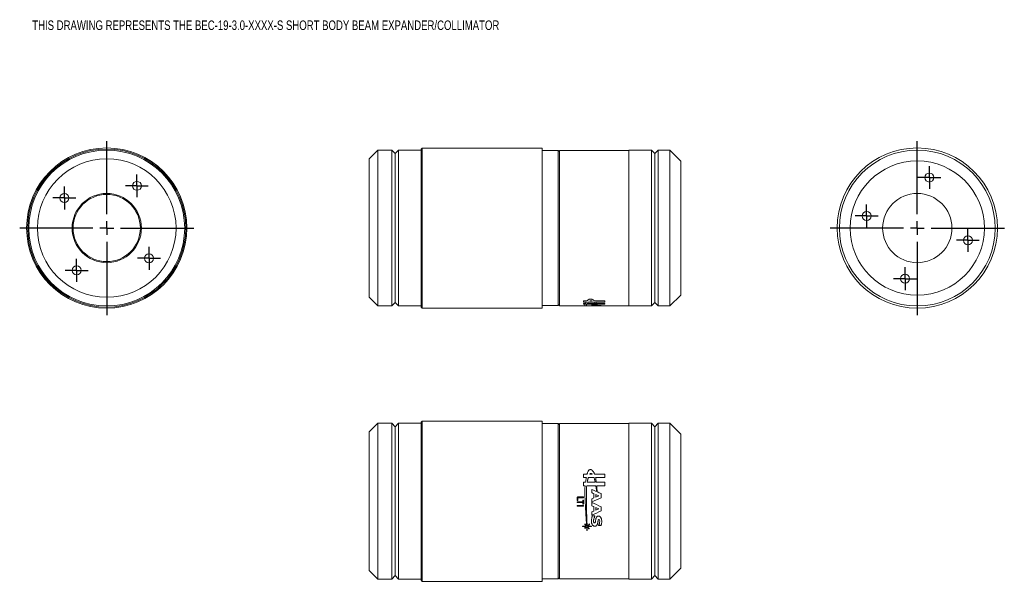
# Model space of a CAD drawing. Header units: inches. Extents: x 1.3 to 15.5, y 1.5 to 9.6.
import ezdxf

# ---------------------------------------------------------------- set-up
doc = ezdxf.new("R2010")
doc.units = ezdxf.units.IN
doc.header["$MEASUREMENT"] = 0
doc.layers.add('FORMAT', color=7, linetype='Continuous')
doc.styles.add('SLDTEXTSTYLE0', font='TXT', dxfattribs={"width": 0.75})

# ---------------------------------------------------------------- blocks, each defined once
blk = doc.blocks.new('SW_CENTERMARKSYMBOL_0')
at = {"layer": 'FORMAT', "color": 0}
for p, q in [((0, 0.2), (0, 1.2565)), ((-0.2, 0), (-1.2565, 0)), ((0, 0), (-0.1, 0)), ((0, 0), (0, 0.1)), ((0, 0), (0, -0.1)), ((0, 0), (0.1, 0)), ((0.2, 0), (1.2565, 0)), ((0, -0.2), (0, -1.2565))]:
    blk.add_line(p, q, dxfattribs=at)
blk = doc.blocks.new('SW_CENTERMARKSYMBOL_1')
at = {"layer": 'FORMAT', "color": 0}
for p, q in [((0, 0.1), (0, 0.165)), ((-0.1, 0), (-0.165, 0)), ((0, 0), (-0.1, 0)), ((0, 0), (0, 0.1)), ((0, 0), (0, -0.1)), ((0, 0), (0.1, 0)), ((0.1, 0), (0.165, 0)), ((0, -0.1), (0, -0.165))]:
    blk.add_line(p, q, dxfattribs=at)
blk = doc.blocks.new('SW_CENTERMARKSYMBOL_2')
at = {"layer": 'FORMAT', "color": 0}
for p, q in [((0, 0.1), (0, 0.165)), ((-0.1, 0), (-0.165, 0)), ((0, 0), (-0.1, 0)), ((0, 0), (0, 0.1)), ((0, 0), (0, -0.1)), ((0, 0), (0.1, 0)), ((0.1, 0), (0.165, 0)), ((0, -0.1), (0, -0.165))]:
    blk.add_line(p, q, dxfattribs=at)
blk = doc.blocks.new('SW_CENTERMARKSYMBOL_3')
at = {"layer": 'FORMAT', "color": 0}
for p, q in [((0, 0.1), (0, 0.165)), ((-0.1, 0), (-0.165, 0)), ((0, 0), (-0.1, 0)), ((0, 0), (0, 0.1)), ((0, 0), (0, -0.1)), ((0, 0), (0.1, 0)), ((0.1, 0), (0.165, 0)), ((0, -0.1), (0, -0.165))]:
    blk.add_line(p, q, dxfattribs=at)
blk = doc.blocks.new('SW_CENTERMARKSYMBOL_4')
at = {"layer": 'FORMAT', "color": 0}
for p, q in [((0, 0.1), (0, 0.165)), ((-0.1, 0), (-0.165, 0)), ((0, 0), (-0.1, 0)), ((0, 0), (0, 0.1)), ((0, 0), (0, -0.1)), ((0, 0), (0.1, 0)), ((0.1, 0), (0.165, 0)), ((0, -0.1), (0, -0.165))]:
    blk.add_line(p, q, dxfattribs=at)
blk = doc.blocks.new('SW_CENTERMARKSYMBOL_5')
at = {"layer": 'FORMAT', "color": 0}
for p, q in [((0, 0.2), (0, 1.2565)), ((-0.2, 0), (-1.2565, 0)), ((0, 0), (-0.1, 0)), ((0, 0), (0, 0.1)), ((0, 0), (0, -0.1)), ((0, 0), (0.1, 0)), ((0.2, 0), (1.2565, 0)), ((0, -0.2), (0, -1.2565))]:
    blk.add_line(p, q, dxfattribs=at)
blk = doc.blocks.new('SW_CENTERMARKSYMBOL_6')
at = {"layer": 'FORMAT', "color": 0}
for p, q in [((0, 0.1), (0, 0.165)), ((-0.1, 0), (-0.165, 0)), ((0, 0), (-0.1, 0)), ((0, 0), (0, 0.1)), ((0, 0), (0, -0.1)), ((0, 0), (0.1, 0)), ((0.1, 0), (0.165, 0)), ((0, -0.1), (0, -0.165))]:
    blk.add_line(p, q, dxfattribs=at)
blk = doc.blocks.new('SW_CENTERMARKSYMBOL_7')
at = {"layer": 'FORMAT', "color": 0}
for p, q in [((0, 0.1), (0, 0.165)), ((-0.1, 0), (-0.165, 0)), ((0, 0), (-0.1, 0)), ((0, 0), (0, 0.1)), ((0, 0), (0, -0.1)), ((0, 0), (0.1, 0)), ((0.1, 0), (0.165, 0)), ((0, -0.1), (0, -0.165))]:
    blk.add_line(p, q, dxfattribs=at)
blk = doc.blocks.new('SW_CENTERMARKSYMBOL_8')
at = {"layer": 'FORMAT', "color": 0}
for p, q in [((0, 0.1), (0, 0.165)), ((-0.1, 0), (-0.165, 0)), ((0, 0), (-0.1, 0)), ((0, 0), (0, 0.1)), ((0, 0), (0, -0.1)), ((0, 0), (0.1, 0)), ((0.1, 0), (0.165, 0)), ((0, -0.1), (0, -0.165))]:
    blk.add_line(p, q, dxfattribs=at)
blk = doc.blocks.new('SW_CENTERMARKSYMBOL_9')
at = {"layer": 'FORMAT', "color": 0}
for p, q in [((0, 0.1), (0, 0.165)), ((-0.1, 0), (-0.165, 0)), ((0, 0), (-0.1, 0)), ((0, 0), (0, 0.1)), ((0, 0), (0, -0.1)), ((0, 0), (0.1, 0)), ((0.1, 0), (0.165, 0)), ((0, -0.1), (0, -0.165))]:
    blk.add_line(p, q, dxfattribs=at)

msp = doc.modelspace()

# ---------------------------------------------------------------- linework, layer by layer
at = {"color": 7, "linetype": 'Continuous', "lineweight": 15}
for p, q in [((6.474, 7.739), (6.349, 7.614)), ((6.674, 7.739), (6.474, 7.739)), ((6.474, 5.489), (6.474, 7.739)), ((6.724, 7.689), (6.674, 7.739)), ((6.674, 5.489), (6.674, 7.739)), ((6.774, 7.739), (6.724, 7.689)), ((6.724, 5.539), (6.724, 7.689)), ((7.099, 7.739), (6.774, 7.739)), ((6.774, 5.489), (6.774, 7.739)), ((7.114, 7.77), (7.099, 7.755)), ((7.099, 5.472), (7.099, 7.755)), ((8.844, 7.77), (7.114, 7.77)), ((7.114, 7.77), (7.114, 5.457)), ((8.844, 5.457), (8.844, 7.77)), ((9.079, 7.734), (8.844, 7.734)), ((9.094, 7.719), (9.079, 7.734)), ((9.079, 6.792), (9.079, 7.734)), ((10.097, 7.736), (9.094, 7.736)), ((9.094, 7.736), (9.094, 5.491)), ((10.422, 7.739), (10.097, 7.739)), ((10.097, 7.739), (10.097, 7.573)), ((10.472, 7.689), (10.422, 7.739)), ((10.422, 7.739), (10.422, 7.573)), ((10.522, 7.739), (10.472, 7.689)), ((10.472, 7.689), (10.472, 7.53)), ((10.691, 7.739), (10.522, 7.739)), ((10.522, 7.739), (10.522, 7.573)), ((10.847, 7.582), (10.691, 7.739)), ((10.691, 7.739), (10.691, 7.573)), ((6.349, 5.614), (6.349, 7.614)), ((10.097, 7.573), (10.097, 5.489)), ((10.422, 7.573), (10.422, 5.489)), ((10.522, 7.573), (10.522, 5.489)), ((10.691, 7.573), (10.691, 5.489)), ((10.847, 7.582), (10.847, 7.44)), ((10.472, 7.53), (10.472, 5.539)), ((10.847, 7.44), (10.847, 5.645)), ((9.079, 5.494), (9.079, 6.792)), ((6.349, 5.614), (6.474, 5.489)), ((9.496, 5.562), (9.441, 5.562)), ((9.441, 5.562), (9.441, 5.544)), ((9.441, 5.544), (9.484, 5.544)), ((9.595, 5.544), (9.511, 5.544)), ((9.533, 5.562), (9.567, 5.562)), ((9.752, 5.562), (9.602, 5.562)), ((9.617, 5.544), (9.752, 5.544)), ((9.752, 5.562), (9.752, 5.544)), ((10.691, 5.489), (10.847, 5.645)), ((6.474, 5.489), (6.674, 5.489)), ((6.674, 5.489), (6.724, 5.539)), ((6.724, 5.539), (6.774, 5.489)), ((6.774, 5.489), (7.099, 5.489)), ((7.099, 5.472), (7.114, 5.457)), ((7.114, 5.457), (8.844, 5.457)), ((8.844, 5.494), (9.079, 5.494)), ((9.079, 5.494), (9.094, 5.509)), ((9.094, 5.491), (9.435, 5.491)), ((9.352, 5.492), (9.352, 5.491)), ((9.352, 5.491), (9.361, 5.491)), ((9.442, 5.493), (9.36, 5.493)), ((9.361, 5.492), (9.361, 5.491)), ((9.361, 5.492), (9.442, 5.492)), ((9.435, 5.491), (9.443, 5.491)), ((9.443, 5.491), (9.435, 5.491)), ((9.435, 5.491), (9.435, 5.491)), ((9.472, 5.525), (9.441, 5.525)), ((9.441, 5.525), (9.441, 5.513)), ((9.441, 5.513), (9.465, 5.513)), ((9.442, 5.493), (9.442, 5.492)), ((9.443, 5.491), (9.467, 5.491)), ((9.443, 5.491), (9.443, 5.491)), ((9.467, 5.491), (9.484, 5.491)), ((9.484, 5.491), (9.561, 5.491)), ((9.489, 5.513), (9.621, 5.513)), ((9.496, 5.525), (9.612, 5.525)), ((9.561, 5.504), (9.561, 5.498)), ((9.561, 5.492), (9.561, 5.491)), ((9.561, 5.491), (9.588, 5.491)), ((9.588, 5.491), (9.7, 5.492)), ((9.588, 5.491), (10.097, 5.491)), ((9.59, 5.497), (9.59, 5.492)), ((9.62, 5.495), (9.62, 5.493)), ((9.752, 5.525), (9.628, 5.525)), ((9.634, 5.513), (9.752, 5.513)), ((9.7, 5.496), (9.7, 5.492)), ((9.752, 5.525), (9.752, 5.513)), ((10.097, 5.489), (10.422, 5.489)), ((10.422, 5.489), (10.472, 5.539)), ((10.472, 5.539), (10.522, 5.489)), ((10.522, 5.489), (10.691, 5.489)), ((6.474, 3.795), (6.349, 3.67)), ((6.674, 3.795), (6.474, 3.795)), ((6.474, 1.545), (6.474, 3.795)), ((6.724, 3.745), (6.674, 3.795)), ((6.674, 1.545), (6.674, 3.795)), ((6.774, 3.795), (6.724, 3.745)), ((6.724, 1.595), (6.724, 3.745)), ((7.099, 3.795), (6.774, 3.795)), ((6.774, 1.545), (6.774, 3.795)), ((7.114, 3.826), (7.099, 3.811)), ((7.099, 1.543), (7.099, 3.811)), ((8.844, 3.826), (7.114, 3.826)), ((7.114, 3.826), (7.114, 1.528)), ((8.844, 1.528), (8.844, 3.826)), ((9.079, 3.79), (8.844, 3.79)), ((9.094, 3.775), (9.079, 3.79)), ((9.079, 1.55), (9.079, 3.79)), ((10.097, 3.792), (9.094, 3.792)), ((9.094, 3.792), (9.094, 1.547)), ((10.422, 3.795), (10.097, 3.795)), ((10.097, 3.795), (10.097, 1.545)), ((10.472, 3.745), (10.422, 3.795)), ((10.422, 3.795), (10.422, 1.545)), ((10.522, 3.795), (10.472, 3.745)), ((10.472, 3.745), (10.472, 1.595)), ((10.691, 3.795), (10.522, 3.795)), ((10.522, 3.795), (10.522, 1.545)), ((10.847, 3.639), (10.691, 3.795)), ((10.691, 3.795), (10.691, 1.545)), ((6.349, 1.67), (6.349, 3.67)), ((10.847, 3.639), (10.847, 1.701)), ((9.496, 3.062), (9.441, 3.062)), ((9.441, 3.062), (9.441, 3.011)), ((9.441, 3.011), (9.484, 3.011)), ((9.595, 3.011), (9.511, 3.011)), ((9.533, 3.062), (9.567, 3.062)), ((9.752, 3.062), (9.602, 3.062)), ((9.617, 3.011), (9.752, 3.011)), ((9.752, 3.062), (9.752, 3.011)), ((9.472, 2.943), (9.441, 2.943)), ((9.441, 2.943), (9.441, 2.89)), ((9.441, 2.89), (9.465, 2.89)), ((9.489, 2.89), (9.621, 2.89)), ((9.496, 2.943), (9.612, 2.943)), ((9.752, 2.943), (9.628, 2.943)), ((9.634, 2.89), (9.752, 2.89)), ((9.752, 2.943), (9.752, 2.89)), ((9.352, 2.723), (9.352, 2.682)), ((9.442, 2.731), (9.36, 2.731)), ((9.361, 2.72), (9.361, 2.682)), ((9.361, 2.72), (9.442, 2.72)), ((9.442, 2.731), (9.442, 2.72)), ((9.561, 2.84), (9.561, 2.794)), ((9.561, 2.704), (9.561, 2.658)), ((9.59, 2.781), (9.59, 2.717)), ((9.62, 2.768), (9.62, 2.73)), ((9.7, 2.779), (9.7, 2.719)), ((9.352, 2.682), (9.361, 2.682)), ((9.435, 2.66), (9.352, 2.66)), ((9.352, 2.66), (9.352, 2.651)), ((9.352, 2.651), (9.435, 2.651)), ((9.443, 2.606), (9.352, 2.606)), ((9.352, 2.606), (9.352, 2.597)), ((9.352, 2.597), (9.443, 2.597)), ((9.443, 2.684), (9.435, 2.684)), ((9.435, 2.684), (9.435, 2.66)), ((9.435, 2.651), (9.435, 2.628)), ((9.435, 2.628), (9.443, 2.628)), ((9.443, 2.684), (9.443, 2.628)), ((9.443, 2.606), (9.443, 2.597)), ((9.59, 2.592), (9.59, 2.527)), ((9.7, 2.59), (9.7, 2.53)), ((9.561, 2.515), (9.561, 2.469)), ((9.606, 2.459), (9.571, 2.459)), ((9.484, 2.312), (9.427, 2.312)), ((9.427, 2.312), (9.427, 2.305)), ((9.427, 2.305), (9.483, 2.305)), ((9.463, 2.345), (9.463, 2.335)), ((9.499, 2.305), (9.557, 2.305)), ((9.557, 2.312), (9.504, 2.312)), ((9.557, 2.312), (9.557, 2.305)), ((9.658, 2.318), (9.693, 2.318)), ((9.49, 2.249), (9.494, 2.249)), ((6.349, 1.67), (6.474, 1.545)), ((6.674, 1.545), (6.724, 1.595)), ((6.724, 1.595), (6.774, 1.545)), ((9.079, 1.55), (9.094, 1.565)), ((10.422, 1.545), (10.472, 1.595)), ((10.472, 1.595), (10.522, 1.545)), ((10.691, 1.545), (10.847, 1.701)), ((6.474, 1.545), (6.674, 1.545)), ((6.774, 1.545), (7.099, 1.545)), ((7.099, 1.528), (7.099, 1.543)), ((7.099, 1.528), (7.114, 1.513)), ((7.114, 1.528), (7.114, 1.513)), ((7.114, 1.513), (8.844, 1.513)), ((8.844, 1.55), (9.079, 1.55)), ((8.844, 1.513), (8.844, 1.528)), ((9.094, 1.547), (10.097, 1.547)), ((10.097, 1.545), (10.422, 1.545)), ((10.522, 1.545), (10.691, 1.545))]:
    msp.add_line(p, q, dxfattribs=at)
for centre, radius in [((2.561, 6.614), 1.157), ((2.561, 6.614), 1.141), ((2.561, 6.614), 1.125), ((14.261, 6.614), 1.157), ((14.261, 6.614), 1.125), ((2.561, 6.614), 1), ((14.261, 6.614), 0.969), ((14.436, 7.344), 0.065), ((2.996, 7.224), 0.065), ((1.95, 7.049), 0.065), ((2.561, 6.614), 0.5), ((14.261, 6.614), 0.5), ((2.561, 6.614), 0.485), ((13.53, 6.789), 0.065), ((14.991, 6.438), 0.065), ((3.172, 6.178), 0.065), ((2.126, 6.003), 0.065), ((14.085, 5.883), 0.065)]:
    msp.add_circle(centre, radius, dxfattribs=at)
for points, knots in [([(9.484, 5.544), (9.483, 5.543), (9.481, 5.539), (9.478, 5.534), (9.475, 5.529), (9.473, 5.526), (9.472, 5.525)], [0, 0, 0, 0, 0.233849, 0.478438, 0.733809, 1, 1, 1, 1]), ([(9.602, 5.562), (9.601, 5.563), (9.599, 5.565), (9.595, 5.569), (9.591, 5.572), (9.586, 5.574), (9.579, 5.579), (9.571, 5.583), (9.562, 5.586), (9.557, 5.587), (9.552, 5.588), (9.544, 5.589), (9.536, 5.588), (9.529, 5.587), (9.523, 5.585), (9.517, 5.582), (9.51, 5.577), (9.504, 5.571), (9.499, 5.566), (9.497, 5.563), (9.496, 5.562)], [0, 0, 0, 0, 0.056149, 0.10914, 0.159075, 0.206081, 0.250308, 0.375214, 0.40874, 0.437764, 0.470164, 0.500217, 0.562368, 0.593835, 0.624849, 0.687216, 0.749766, 0.874839, 0.931874, 1, 1, 1, 1]), ([(9.511, 5.544), (9.51, 5.543), (9.508, 5.54), (9.505, 5.536), (9.502, 5.532), (9.499, 5.529), (9.497, 5.526), (9.496, 5.525)], [0, 0, 0, 0, 0.180642, 0.370906, 0.570853, 0.780536, 1, 1, 1, 1]), ([(9.567, 5.562), (9.566, 5.562), (9.565, 5.563), (9.562, 5.563), (9.559, 5.564), (9.555, 5.564), (9.55, 5.565), (9.545, 5.564), (9.541, 5.564), (9.537, 5.563), (9.534, 5.562), (9.533, 5.562)], [0, 0, 0, 0, 0.0853809, 0.1684863, 0.2502508, 0.3767006, 0.5002858, 0.6285942, 0.7500424, 0.8681599, 1, 1, 1, 1]), ([(9.612, 5.525), (9.612, 5.526), (9.61, 5.528), (9.608, 5.531), (9.604, 5.535), (9.6, 5.539), (9.597, 5.542), (9.595, 5.544)], [0, 0, 0, 0, 0.1764872, 0.34314, 0.5000213, 0.7574975, 1, 1, 1, 1]), ([(9.628, 5.525), (9.628, 5.526), (9.626, 5.529), (9.623, 5.534), (9.62, 5.539), (9.618, 5.543), (9.617, 5.544)], [0, 0, 0, 0, 0.24885, 0.500004, 0.769374, 1, 1, 1, 1]), ([(9.36, 5.493), (9.359, 5.493), (9.358, 5.493), (9.357, 5.493), (9.355, 5.493), (9.354, 5.493), (9.352, 5.493), (9.352, 5.492), (9.352, 5.492)], [0, 0, 0, 0, 0.129552, 0.253017, 0.375224, 0.501146, 0.748401, 1, 1, 1, 1]), ([(9.465, 5.513), (9.465, 5.511), (9.464, 5.507), (9.463, 5.502), (9.463, 5.498), (9.463, 5.495), (9.464, 5.493), (9.465, 5.492), (9.466, 5.491), (9.467, 5.491), (9.467, 5.491)], [0, 0, 0, 0, 0.151776, 0.291966, 0.437383, 0.585367, 0.728156, 0.833588, 0.947166, 1, 1, 1, 1]), ([(9.484, 5.491), (9.484, 5.491), (9.484, 5.491), (9.484, 5.493), (9.484, 5.495), (9.484, 5.497), (9.485, 5.499), (9.485, 5.502), (9.486, 5.505), (9.487, 5.509), (9.488, 5.511), (9.489, 5.513)], [0, 0, 0, 0, 0.126755, 0.274104, 0.43023, 0.529712, 0.621163, 0.714877, 0.810397, 0.903101, 1, 1, 1, 1]), ([(9.621, 5.513), (9.622, 5.512), (9.624, 5.509), (9.627, 5.505), (9.629, 5.502), (9.632, 5.501), (9.633, 5.5)], [0, 0, 0, 0, 0.250001, 0.500002, 0.769848, 1, 1, 1, 1]), ([(9.639, 5.499), (9.639, 5.5), (9.638, 5.501), (9.638, 5.503), (9.637, 5.506), (9.636, 5.509), (9.635, 5.511), (9.634, 5.513)], [0, 0, 0, 0, 0.180293, 0.346958, 0.500004, 0.749088, 1, 1, 1, 1]), ([(9.602, 3.062), (9.601, 3.065), (9.599, 3.071), (9.595, 3.079), (9.591, 3.087), (9.586, 3.094), (9.579, 3.105), (9.571, 3.114), (9.562, 3.121), (9.557, 3.124), (9.552, 3.126), (9.544, 3.127), (9.536, 3.126), (9.529, 3.124), (9.523, 3.12), (9.517, 3.112), (9.51, 3.1), (9.504, 3.087), (9.499, 3.073), (9.497, 3.066), (9.496, 3.062)], [0, 0, 0, 0, 0.056149, 0.10914, 0.159075, 0.206081, 0.250308, 0.375214, 0.40874, 0.437764, 0.470164, 0.500217, 0.562368, 0.593835, 0.624849, 0.687216, 0.749766, 0.874839, 0.931874, 1, 1, 1, 1]), ([(9.484, 3.011), (9.483, 3.006), (9.481, 2.995), (9.478, 2.978), (9.475, 2.961), (9.473, 2.949), (9.472, 2.943)], [0, 0, 0, 0, 0.233849, 0.478438, 0.733809, 1, 1, 1, 1]), ([(9.511, 3.011), (9.51, 3.007), (9.508, 2.998), (9.505, 2.986), (9.502, 2.972), (9.499, 2.958), (9.497, 2.948), (9.496, 2.943)], [0, 0, 0, 0, 0.180642, 0.370906, 0.570853, 0.780536, 1, 1, 1, 1]), ([(9.567, 3.062), (9.566, 3.063), (9.565, 3.064), (9.562, 3.066), (9.559, 3.067), (9.555, 3.069), (9.55, 3.069), (9.545, 3.069), (9.541, 3.068), (9.537, 3.065), (9.534, 3.063), (9.533, 3.062)], [0, 0, 0, 0, 0.0853809, 0.1684863, 0.2502508, 0.3767006, 0.5002858, 0.6285942, 0.7500424, 0.8681599, 1, 1, 1, 1]), ([(9.612, 2.943), (9.612, 2.947), (9.61, 2.955), (9.608, 2.966), (9.604, 2.979), (9.6, 2.994), (9.597, 3.005), (9.595, 3.011)], [0, 0, 0, 0, 0.1764872, 0.34314, 0.5000213, 0.7574975, 1, 1, 1, 1]), ([(9.628, 2.943), (9.628, 2.948), (9.626, 2.96), (9.623, 2.977), (9.62, 2.994), (9.618, 3.006), (9.617, 3.011)], [0, 0, 0, 0, 0.24885, 0.500004, 0.769374, 1, 1, 1, 1]), ([(9.465, 2.89), (9.465, 2.883), (9.464, 2.871), (9.464, 2.853), (9.463, 2.836), (9.463, 2.8), (9.463, 2.746), (9.466, 2.673), (9.471, 2.601), (9.475, 2.528), (9.478, 2.468), (9.481, 2.421), (9.483, 2.386), (9.486, 2.352), (9.487, 2.329), (9.488, 2.317)], [0, 0, 0, 0, 0.03613, 0.062507, 0.092577, 0.125016, 0.250005, 0.374997, 0.499991, 0.624985, 0.749979, 0.815423, 0.87499, 0.933971, 1, 1, 1, 1]), ([(9.495, 2.315), (9.495, 2.322), (9.495, 2.334), (9.494, 2.357), (9.492, 2.385), (9.491, 2.42), (9.49, 2.456), (9.488, 2.492), (9.488, 2.528), (9.487, 2.564), (9.486, 2.6), (9.485, 2.637), (9.484, 2.685), (9.484, 2.746), (9.485, 2.806), (9.486, 2.848), (9.487, 2.872), (9.488, 2.884), (9.489, 2.89)], [0, 0, 0, 0, 0.0361041, 0.0625037, 0.1250066, 0.1875083, 0.2500106, 0.3125127, 0.3750146, 0.4375165, 0.5000184, 0.5625204, 0.6250222, 0.7500084, 0.8749937, 0.9374967, 0.9687464, 1, 1, 1, 1]), ([(9.621, 2.89), (9.622, 2.883), (9.624, 2.87), (9.627, 2.849), (9.629, 2.828), (9.632, 2.815), (9.633, 2.808)], [0, 0, 0, 0, 0.250001, 0.500002, 0.769848, 1, 1, 1, 1]), ([(9.639, 2.806), (9.639, 2.811), (9.638, 2.821), (9.638, 2.835), (9.637, 2.851), (9.636, 2.869), (9.635, 2.883), (9.634, 2.89)], [0, 0, 0, 0, 0.180293, 0.346958, 0.500004, 0.749088, 1, 1, 1, 1]), ([(9.36, 2.731), (9.359, 2.731), (9.358, 2.731), (9.357, 2.73), (9.355, 2.73), (9.354, 2.728), (9.352, 2.726), (9.352, 2.724), (9.352, 2.723)], [0, 0, 0, 0, 0.129552, 0.253017, 0.375224, 0.501146, 0.748401, 1, 1, 1, 1]), ([(9.571, 2.459), (9.57, 2.454), (9.567, 2.446), (9.563, 2.43), (9.559, 2.41), (9.557, 2.385), (9.558, 2.364), (9.562, 2.349), (9.566, 2.337), (9.572, 2.326), (9.581, 2.317), (9.59, 2.311), (9.598, 2.309), (9.607, 2.308), (9.616, 2.31), (9.624, 2.313), (9.634, 2.32), (9.642, 2.333), (9.647, 2.349), (9.65, 2.361), (9.651, 2.371), (9.652, 2.379), (9.653, 2.385), (9.653, 2.39), (9.654, 2.394), (9.655, 2.398), (9.656, 2.401), (9.658, 2.404), (9.66, 2.406), (9.663, 2.407), (9.666, 2.407), (9.669, 2.405), (9.671, 2.403), (9.674, 2.397), (9.677, 2.388), (9.677, 2.375), (9.675, 2.363), (9.673, 2.351), (9.67, 2.339), (9.664, 2.328), (9.66, 2.321), (9.658, 2.318)], [0, 0, 0, 0, 0.036297, 0.062233, 0.124467, 0.190468, 0.248947, 0.280304, 0.311217, 0.342513, 0.373687, 0.40509, 0.420875, 0.436748, 0.468693, 0.48463, 0.500318, 0.562885, 0.590317, 0.625109, 0.656255, 0.671858, 0.687431, 0.699825, 0.709074, 0.718388, 0.726915, 0.734692, 0.743078, 0.750396, 0.758344, 0.766037, 0.773904, 0.781995, 0.813073, 0.843936, 0.87542, 0.906761, 0.937728, 0.968727, 1, 1, 1, 1]), ([(9.693, 2.318), (9.695, 2.321), (9.698, 2.329), (9.703, 2.344), (9.707, 2.364), (9.707, 2.389), (9.703, 2.41), (9.698, 2.426), (9.693, 2.437), (9.685, 2.447), (9.674, 2.454), (9.661, 2.457), (9.65, 2.456), (9.642, 2.453), (9.638, 2.449), (9.634, 2.444), (9.629, 2.436), (9.625, 2.427), (9.62, 2.411), (9.617, 2.397), (9.616, 2.384), (9.615, 2.378), (9.614, 2.372), (9.613, 2.366), (9.611, 2.362), (9.608, 2.359), (9.604, 2.358), (9.601, 2.357), (9.597, 2.358), (9.595, 2.36), (9.592, 2.363), (9.589, 2.368), (9.588, 2.374), (9.588, 2.38), (9.588, 2.387), (9.588, 2.393), (9.589, 2.401), (9.592, 2.411), (9.595, 2.423), (9.6, 2.435), (9.603, 2.447), (9.605, 2.455), (9.606, 2.459)], [0, 0, 0, 0, 0.031161, 0.062278, 0.124536, 0.186814, 0.249049, 0.282516, 0.311435, 0.342739, 0.374051, 0.405524, 0.436971, 0.452601, 0.468081, 0.482407, 0.499545, 0.53072, 0.561907, 0.624305, 0.639782, 0.655203, 0.670806, 0.686817, 0.699306, 0.708718, 0.718372, 0.726279, 0.734183, 0.74198, 0.750168, 0.765572, 0.781429, 0.797587, 0.813311, 0.828704, 0.844113, 0.87535, 0.906688, 0.937767, 0.96884, 1, 1, 1, 1])]:
    msp.add_open_spline(points, degree=3, knots=knots, dxfattribs=at)
for points in [[(9.633, 5.5), (9.609, 5.501), (9.585, 5.502), (9.561, 5.504)], [(9.561, 5.498), (9.57, 5.498), (9.58, 5.497), (9.59, 5.497)], [(9.59, 5.492), (9.58, 5.492), (9.57, 5.492), (9.561, 5.492)], [(9.664, 5.494), (9.649, 5.494), (9.635, 5.495), (9.62, 5.495)], [(9.62, 5.493), (9.635, 5.493), (9.649, 5.493), (9.664, 5.494)], [(9.7, 5.496), (9.68, 5.497), (9.659, 5.498), (9.639, 5.499)], [(9.633, 2.808), (9.609, 2.819), (9.585, 2.829), (9.561, 2.84)], [(9.561, 2.794), (9.57, 2.79), (9.58, 2.785), (9.59, 2.781)], [(9.561, 2.658), (9.607, 2.678), (9.654, 2.698), (9.7, 2.719)], [(9.59, 2.717), (9.58, 2.712), (9.57, 2.708), (9.561, 2.704)], [(9.664, 2.749), (9.649, 2.755), (9.635, 2.762), (9.62, 2.768)], [(9.62, 2.73), (9.635, 2.736), (9.649, 2.743), (9.664, 2.749)], [(9.7, 2.779), (9.68, 2.788), (9.659, 2.797), (9.639, 2.806)], [(9.7, 2.59), (9.654, 2.61), (9.607, 2.63), (9.561, 2.651)], [(9.561, 2.651), (9.561, 2.635), (9.561, 2.62), (9.561, 2.605)], [(9.561, 2.605), (9.57, 2.6), (9.58, 2.596), (9.59, 2.592)], [(9.664, 2.56), (9.649, 2.566), (9.635, 2.572), (9.62, 2.579)], [(9.62, 2.579), (9.62, 2.566), (9.62, 2.553), (9.62, 2.541)], [(9.62, 2.541), (9.635, 2.547), (9.649, 2.553), (9.664, 2.56)], [(9.561, 2.469), (9.607, 2.489), (9.654, 2.509), (9.7, 2.53)], [(9.59, 2.527), (9.58, 2.523), (9.57, 2.519), (9.561, 2.515)], [(9.483, 2.305), (9.474, 2.297), (9.465, 2.29), (9.457, 2.283)], [(9.457, 2.283), (9.459, 2.281), (9.461, 2.28), (9.463, 2.278)], [(9.488, 2.317), (9.48, 2.326), (9.472, 2.335), (9.463, 2.345)], [(9.463, 2.335), (9.47, 2.327), (9.477, 2.319), (9.484, 2.312)], [(9.463, 2.278), (9.472, 2.285), (9.48, 2.292), (9.489, 2.299)], [(9.489, 2.299), (9.489, 2.282), (9.49, 2.266), (9.49, 2.249)], [(9.494, 2.249), (9.495, 2.266), (9.495, 2.282), (9.495, 2.299)], [(9.525, 2.341), (9.515, 2.333), (9.505, 2.324), (9.495, 2.315)], [(9.495, 2.299), (9.504, 2.289), (9.513, 2.279), (9.522, 2.27)], [(9.527, 2.274), (9.517, 2.284), (9.508, 2.294), (9.499, 2.305)], [(9.504, 2.312), (9.513, 2.319), (9.522, 2.327), (9.531, 2.335)], [(9.531, 2.335), (9.529, 2.337), (9.527, 2.339), (9.525, 2.341)], [(9.522, 2.27), (9.523, 2.271), (9.525, 2.272), (9.527, 2.274)]]:
    msp.add_open_spline(points, degree=3, dxfattribs=at)

# ---------------------------------------------------------------- block references
at = {"layer": 'FORMAT', "color": 7}
for name, p in [('SW_CENTERMARKSYMBOL_0', (2.561, 6.614)), ('SW_CENTERMARKSYMBOL_5', (14.261, 6.614)), ('SW_CENTERMARKSYMBOL_7', (14.436, 7.344)), ('SW_CENTERMARKSYMBOL_2', (2.996, 7.224)), ('SW_CENTERMARKSYMBOL_1', (1.95, 7.049)), ('SW_CENTERMARKSYMBOL_9', (13.53, 6.789)), ('SW_CENTERMARKSYMBOL_6', (14.991, 6.438)), ('SW_CENTERMARKSYMBOL_4', (3.172, 6.178)), ('SW_CENTERMARKSYMBOL_3', (2.126, 6.003)), ('SW_CENTERMARKSYMBOL_8', (14.085, 5.883))]:
    msp.add_blockref(name, p, dxfattribs=at)

# ---------------------------------------------------------------- texts
at = {"layer": 'FORMAT', "color": 7, "insert": (1.485, 9.612), "char_height": 0.1378, "attachment_point": 1, "style": 'SLDTEXTSTYLE0'}
msp.add_mtext('THIS DRAWING REPRESENTS THE BEC-19-3.0-XXXX-S SHORT BODY BEAM EXPANDER/COLLIMATOR', dxfattribs=at)

doc.saveas('drawing.dxf')
